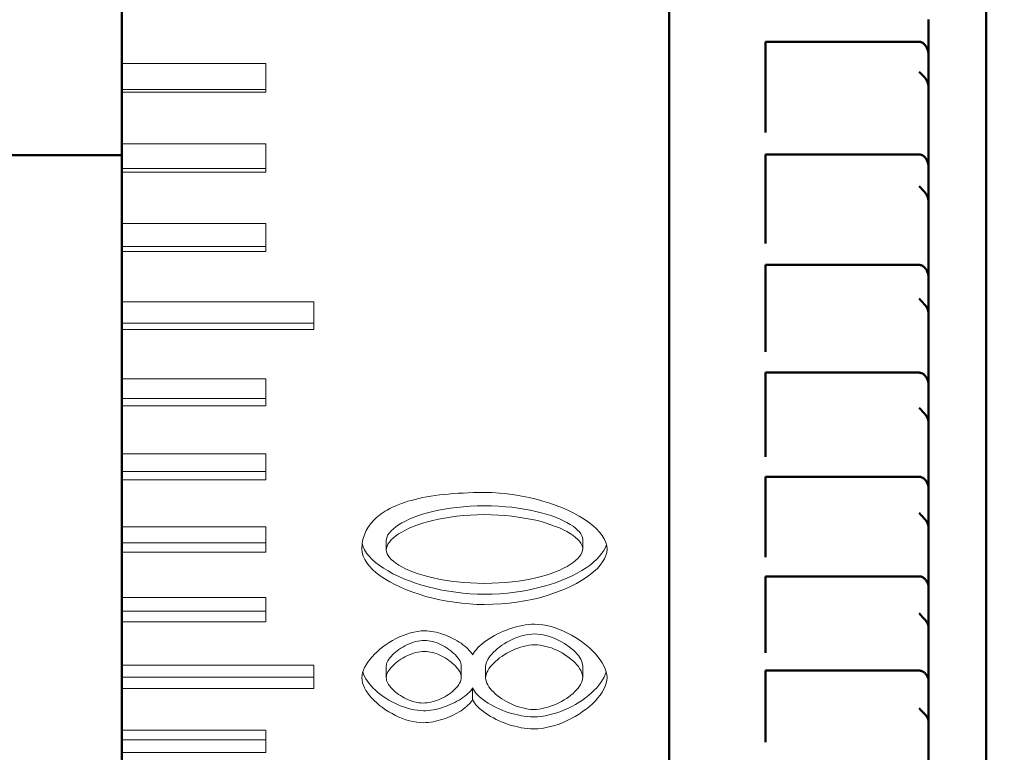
# Model space of a CAD drawing. Extents: x 2684 to 3039, y 582 to 1051.
# Tile 13 of 37: x 2968 to 2978, y 767 to 775. Entities that reach past the tile are written whole.
import ezdxf

# ---------------------------------------------------------------- set-up
doc = ezdxf.new("R2010")
doc.units = 0
doc.header["$LTSCALE"] = 2.5
for name, color, linetype, lineweight in [('Detail Circle Lines(ISO)', 7, 'Continuous', 25), ('Dimensions(ISO)', 3, 'Continuous', 18), ('Visible Edges(ISO)', 2, 'Continuous', 50)]:
    doc.layers.add(name, color=color, linetype=linetype, lineweight=lineweight)
doc.styles.add('Tekstas katalogui', font='Avgardn.ttf')
doc.dimstyles.new('Naujas_stilius', dxfattribs={"dimscale": 2.5, "dimtxt": 2.8, "dimasz": 3, "dimexe": 1, "dimexo": 0, "dimgap": 0.3, "dimtad": 1, "dimtoh": 1, "dimrnd": 1e-08, "dimtxsty": 'Tekstas katalogui', "dimcen": 0.3, "dimdle": 3, "dimclrd": 7, "dimclre": 7, "dimclrt": 7, "dimazin": 2, "dimtfac": 0.5, "dimtofl": 0, "dimtmove": 0, "dimatfit": 3, "dimfxl": 1, "dimtolj": 1, "dimlwd": 15, "dimlwe": 15, "dimarcsym": 0})

# ---------------------------------------------------------------- blocks, each defined once
blk = doc.blocks.new('*D57')
at = {"layer": 'Defpoints', "color": 0, "linetype": 'Continuous'}
for p in [(2919.879, 796.933), (3002.984, 796.933), (2911.879, 715.933)]:
    blk.add_point(p, dxfattribs=at)
at = {"layer": 'Dimensions(ISO)', "color": 7, "linetype": 'Continuous', "lineweight": 15}
for p, q in [((2919.879, 796.933), (3005.484, 796.933)), ((3002.984, 723.433), (3002.984, 789.433)), ((2911.879, 715.933), (3005.484, 715.933))]:
    blk.add_line(p, q, dxfattribs=at)
at = {"layer": 'Dimensions(ISO)', "color": 7, "linetype": 'Continuous'}
for points in [[(3001.734, 789.433), (3004.234, 789.433), (3002.984, 796.933)], [(3001.734, 723.433), (3004.234, 723.433), (3002.984, 715.933)]]:
    blk.add_solid(points, dxfattribs=at)
at = {"layer": 'Dimensions(ISO)', "color": 7, "linetype": 'Continuous', "lineweight": 18, "insert": (2998.595, 752.299), "char_height": 7, "attachment_point": 4, "rotation": 90, "style": 'Tekstas katalogui'}
blk.add_mtext('\\A1;81', dxfattribs=at)
blk = doc.blocks.new('2dDetail0')
at = {"layer": 'Detail Circle Lines(ISO)'}
blk.add_circle((131.9745, 25.5244), 11.1132, dxfattribs=at)

msp = doc.modelspace()

# ---------------------------------------------------------------- linework, layer by layer
at = {"layer": 'Visible Edges(ISO)'}
for p, q in [((2974.579, 789.329), (2974.579, 762.433)), ((2977.879, 788.533), (2977.879, 763.333)), ((2968.879, 774.935), (2968.879, 774.39)), ((2977.279, 774.47), (2977.279, 774.846)), ((2975.579, 774.615), (2977.179, 774.615)), ((2975.579, 774.615), (2975.579, 774.302)), ((2968.879, 774.39), (2968.879, 774.12)), ((2977.279, 774.129), (2977.279, 774.47)), ((2975.579, 774.229), (2975.579, 774.302)), ((2975.579, 774.013), (2975.579, 774.229)), ((2968.879, 774.092), (2968.879, 774.12)), ((2968.879, 774.092), (2968.879, 773.551)), ((2977.279, 774.013), (2977.279, 774.129)), ((2975.579, 773.948), (2975.579, 774.013)), ((2977.279, 774.013), (2977.279, 773.948)), ((2975.579, 773.948), (2975.579, 773.733)), ((2977.279, 773.948), (2977.279, 773.733)), ((2975.579, 773.733), (2975.579, 773.671)), ((2977.279, 773.671), (2977.279, 773.733)), ((2977.279, 773.3), (2977.279, 773.671)), ((2968.879, 773.551), (2968.879, 773.296)), ((2966.879, 773.433), (2968.879, 773.433)), ((2975.579, 773.443), (2977.179, 773.443)), ((2975.579, 773.443), (2975.579, 773.11)), ((2968.879, 773.257), (2968.879, 773.296)), ((2968.879, 773.257), (2968.879, 772.722)), ((2977.279, 772.937), (2977.279, 773.3)), ((2975.579, 773.036), (2975.579, 773.11)), ((2975.579, 772.823), (2975.579, 773.036)), ((2977.279, 772.823), (2977.279, 772.937)), ((2975.579, 772.761), (2975.579, 772.823)), ((2975.579, 772.761), (2975.579, 772.573)), ((2977.279, 772.823), (2977.279, 772.761)), ((2977.279, 772.761), (2977.279, 772.573)), ((2968.879, 772.722), (2968.879, 772.483)), ((2975.579, 772.573), (2975.579, 772.514)), ((2977.279, 772.514), (2977.279, 772.573)), ((2968.879, 772.432), (2968.879, 772.483)), ((2977.279, 772.152), (2977.279, 772.514)), ((2968.879, 772.432), (2968.879, 771.906)), ((2975.579, 772.291), (2977.179, 772.291)), ((2975.579, 772.291), (2975.579, 771.941)), ((2977.279, 771.769), (2977.279, 772.152)), ((2975.579, 771.865), (2975.579, 771.941)), ((2968.879, 771.906), (2968.879, 771.684)), ((2975.579, 771.658), (2975.579, 771.865)), ((2977.279, 771.658), (2977.279, 771.769)), ((2968.879, 771.62), (2968.879, 771.684)), ((2968.879, 771.62), (2968.879, 771.104)), ((2975.579, 771.601), (2975.579, 771.658)), ((2977.279, 771.658), (2977.279, 771.601)), ((2975.579, 771.601), (2975.579, 771.44)), ((2977.279, 771.601), (2977.279, 771.44)), ((2975.579, 771.44), (2975.579, 771.385)), ((2977.279, 771.385), (2977.279, 771.44)), ((2977.279, 771.033), (2977.279, 771.385)), ((2968.879, 771.104), (2968.879, 770.901)), ((2975.579, 771.169), (2977.179, 771.169)), ((2975.579, 771.169), (2975.579, 770.804)), ((2977.279, 770.635), (2977.279, 771.033)), ((2968.879, 770.825), (2968.879, 770.901)), ((2968.879, 770.825), (2968.879, 770.322)), ((2975.579, 770.728), (2975.579, 770.804)), ((2975.579, 770.527), (2975.579, 770.728)), ((2977.279, 770.527), (2977.279, 770.635)), ((2975.579, 770.475), (2975.579, 770.527)), ((2977.279, 770.527), (2977.279, 770.475)), ((2975.579, 770.475), (2975.579, 770.343)), ((2977.279, 770.475), (2977.279, 770.343)), ((2968.879, 770.322), (2968.879, 770.138)), ((2975.579, 770.343), (2975.579, 770.293)), ((2977.279, 770.293), (2977.279, 770.343)), ((2977.279, 769.954), (2977.279, 770.293)), ((2968.879, 770.051), (2968.879, 770.138)), ((2975.579, 770.084), (2977.179, 770.084)), ((2975.579, 770.084), (2975.579, 769.708)), ((2968.879, 770.051), (2968.879, 769.563)), ((2977.279, 769.543), (2977.279, 769.954)), ((2975.579, 769.632), (2975.579, 769.708)), ((2975.579, 769.44), (2975.579, 769.632)), ((2968.879, 769.563), (2968.879, 769.398)), ((2977.279, 769.44), (2977.279, 769.543)), ((2968.879, 769.3), (2968.879, 769.398)), ((2975.579, 769.393), (2975.579, 769.44)), ((2975.579, 769.393), (2975.579, 769.291)), ((2977.279, 769.44), (2977.279, 769.393)), ((2977.279, 769.393), (2977.279, 769.291)), ((2968.879, 769.3), (2968.879, 768.828)), ((2975.579, 769.291), (2975.579, 769.246)), ((2977.279, 769.246), (2977.279, 769.291)), ((2977.279, 768.923), (2977.279, 769.246)), ((2975.579, 769.047), (2977.179, 769.047)), ((2975.579, 769.047), (2975.579, 768.662)), ((2977.279, 768.503), (2977.279, 768.923)), ((2968.879, 768.828), (2968.879, 768.684)), ((2968.879, 768.575), (2968.879, 768.684)), ((2975.579, 768.587), (2975.579, 768.662)), ((2968.879, 768.575), (2968.879, 768.122)), ((2975.579, 768.405), (2975.579, 768.587)), ((2977.279, 768.405), (2977.279, 768.503)), ((2975.579, 768.363), (2975.579, 768.405)), ((2975.579, 768.363), (2975.579, 768.292)), ((2977.279, 768.405), (2977.279, 768.363)), ((2977.279, 768.363), (2977.279, 768.292)), ((2975.579, 768.292), (2975.579, 768.252)), ((2977.279, 768.252), (2977.279, 768.292)), ((2977.279, 767.949), (2977.279, 768.252)), ((2968.879, 768.122), (2968.879, 767.998)), ((2975.579, 768.065), (2977.179, 768.065)), ((2975.579, 768.065), (2975.579, 767.675)), ((2968.879, 767.879), (2968.879, 767.998)), ((2977.279, 767.522), (2977.279, 767.949)), ((2968.879, 767.879), (2968.879, 767.445)), ((2975.579, 767.602), (2975.579, 767.675)), ((2975.579, 767.431), (2975.579, 767.602)), ((2977.279, 767.431), (2977.279, 767.522)), ((2968.879, 767.445), (2968.879, 767.343)), ((2975.579, 767.395), (2975.579, 767.431)), ((2977.279, 767.431), (2977.279, 767.395)), ((2968.879, 767.214), (2968.879, 767.343)), ((2975.579, 767.395), (2975.579, 767.355)), ((2975.579, 767.355), (2975.579, 767.321)), ((2977.279, 767.395), (2977.279, 767.355)), ((2977.279, 767.321), (2977.279, 767.355)), ((2977.279, 767.039), (2977.279, 767.321)), ((2968.879, 767.214), (2968.879, 766.803))]:
    msp.add_line(p, q, dxfattribs=at)
at = {"layer": 'Visible Edges(ISO)', "lineweight": 18}
for p, q in [((2968.879, 774.39), (2970.379, 774.39)), ((2970.379, 774.092), (2970.379, 774.39)), ((2968.879, 774.12), (2970.379, 774.12)), ((2970.379, 774.092), (2968.879, 774.092)), ((2968.879, 773.551), (2970.379, 773.551)), ((2970.379, 773.257), (2970.379, 773.551)), ((2968.879, 773.296), (2970.379, 773.296)), ((2970.379, 773.257), (2968.879, 773.257)), ((2968.879, 772.722), (2970.379, 772.722)), ((2970.379, 772.432), (2970.379, 772.722)), ((2968.879, 772.483), (2970.379, 772.483)), ((2970.379, 772.432), (2968.879, 772.432)), ((2968.879, 771.906), (2970.879, 771.906)), ((2970.879, 771.62), (2970.879, 771.906)), ((2968.879, 771.684), (2970.879, 771.684)), ((2970.879, 771.62), (2968.879, 771.62)), ((2968.879, 771.104), (2970.379, 771.104)), ((2970.379, 770.825), (2970.379, 771.104)), ((2968.879, 770.901), (2970.379, 770.901)), ((2970.379, 770.825), (2968.879, 770.825)), ((2968.879, 770.322), (2970.379, 770.322)), ((2970.379, 770.051), (2970.379, 770.322)), ((2968.879, 770.138), (2970.379, 770.138)), ((2970.379, 770.051), (2968.879, 770.051)), ((2968.879, 769.563), (2970.379, 769.563)), ((2970.379, 769.3), (2970.379, 769.563)), ((2968.879, 769.398), (2970.379, 769.398)), ((2971.632, 769.419), (2971.632, 769.321)), ((2973.678, 769.433), (2973.678, 769.335)), ((2970.379, 769.3), (2968.879, 769.3)), ((2968.879, 768.828), (2970.379, 768.828)), ((2970.379, 768.575), (2970.379, 768.828)), ((2968.879, 768.684), (2970.379, 768.684)), ((2970.379, 768.575), (2968.879, 768.575)), ((2968.879, 768.122), (2970.879, 768.122)), ((2970.879, 767.879), (2970.879, 768.122)), ((2971.632, 768.111), (2971.632, 767.993)), ((2972.413, 768.112), (2972.413, 767.995)), ((2972.666, 768.108), (2972.666, 767.99)), ((2973.678, 768.112), (2973.678, 767.995)), ((2968.879, 767.998), (2970.879, 767.998)), ((2970.879, 767.879), (2968.879, 767.879)), ((2972.531, 767.886), (2972.531, 767.765)), ((2968.879, 767.445), (2970.379, 767.445)), ((2970.379, 767.214), (2970.379, 767.445)), ((2968.879, 767.343), (2970.379, 767.343)), ((2970.379, 767.214), (2968.879, 767.214))]:
    msp.add_line(p, q, dxfattribs=at)
at = {"layer": 'Visible Edges(ISO)', "flags": 128}
for points in [[(2977.179, 774.615), (2977.186, 774.615), (2977.194, 774.614), (2977.202, 774.611), (2977.209, 774.608), (2977.217, 774.604), (2977.223, 774.6), (2977.23, 774.595), (2977.236, 774.589), (2977.241, 774.583), (2977.246, 774.577), (2977.251, 774.571), (2977.255, 774.564), (2977.259, 774.557), (2977.262, 774.55), (2977.265, 774.542), (2977.268, 774.534), (2977.271, 774.527), (2977.273, 774.519), (2977.275, 774.51), (2977.276, 774.502), (2977.277, 774.494), (2977.278, 774.486), (2977.278, 774.478), (2977.279, 774.47)], [(2977.249, 774.229), (2977.251, 774.226), (2977.254, 774.222), (2977.256, 774.218), (2977.258, 774.214), (2977.26, 774.21), (2977.262, 774.206), (2977.264, 774.202), (2977.266, 774.198), (2977.267, 774.194), (2977.269, 774.19), (2977.27, 774.186), (2977.271, 774.181), (2977.273, 774.177), (2977.274, 774.172), (2977.275, 774.168), (2977.275, 774.164), (2977.276, 774.159), (2977.277, 774.155), (2977.277, 774.15), (2977.278, 774.146), (2977.278, 774.142), (2977.278, 774.137), (2977.279, 774.133), (2977.279, 774.129)], [(2977.179, 773.443), (2977.186, 773.443), (2977.194, 773.442), (2977.202, 773.439), (2977.209, 773.436), (2977.217, 773.433), (2977.223, 773.428), (2977.23, 773.423), (2977.236, 773.418), (2977.241, 773.412), (2977.246, 773.406), (2977.251, 773.4), (2977.255, 773.393), (2977.259, 773.386), (2977.262, 773.379), (2977.265, 773.371), (2977.268, 773.364), (2977.271, 773.356), (2977.273, 773.348), (2977.275, 773.34), (2977.276, 773.332), (2977.277, 773.324), (2977.278, 773.316), (2977.278, 773.308), (2977.279, 773.3)], [(2977.249, 773.036), (2977.251, 773.032), (2977.254, 773.028), (2977.256, 773.025), (2977.258, 773.021), (2977.26, 773.017), (2977.262, 773.013), (2977.264, 773.009), (2977.266, 773.005), (2977.267, 773.001), (2977.269, 772.997), (2977.27, 772.993), (2977.271, 772.988), (2977.273, 772.984), (2977.274, 772.98), (2977.275, 772.975), (2977.275, 772.971), (2977.276, 772.967), (2977.277, 772.962), (2977.277, 772.958), (2977.278, 772.954), (2977.278, 772.949), (2977.278, 772.945), (2977.279, 772.941), (2977.279, 772.937)], [(2977.179, 772.291), (2977.186, 772.291), (2977.194, 772.29), (2977.202, 772.287), (2977.209, 772.285), (2977.217, 772.281), (2977.223, 772.276), (2977.23, 772.272), (2977.236, 772.266), (2977.241, 772.261), (2977.246, 772.255), (2977.251, 772.248), (2977.255, 772.242), (2977.259, 772.235), (2977.262, 772.228), (2977.265, 772.221), (2977.268, 772.213), (2977.271, 772.206), (2977.273, 772.198), (2977.275, 772.19), (2977.276, 772.182), (2977.277, 772.174), (2977.278, 772.167), (2977.278, 772.159), (2977.279, 772.152)], [(2977.249, 771.865), (2977.251, 771.862), (2977.254, 771.858), (2977.256, 771.855), (2977.258, 771.851), (2977.26, 771.847), (2977.262, 771.843), (2977.264, 771.84), (2977.266, 771.836), (2977.267, 771.832), (2977.269, 771.828), (2977.27, 771.823), (2977.271, 771.819), (2977.273, 771.815), (2977.274, 771.811), (2977.275, 771.807), (2977.275, 771.802), (2977.276, 771.798), (2977.277, 771.794), (2977.277, 771.79), (2977.278, 771.785), (2977.278, 771.781), (2977.278, 771.777), (2977.279, 771.773), (2977.279, 771.769)], [(2977.179, 771.169), (2977.186, 771.168), (2977.194, 771.167), (2977.202, 771.165), (2977.209, 771.162), (2977.216, 771.159), (2977.223, 771.155), (2977.229, 771.15), (2977.235, 771.145), (2977.241, 771.139), (2977.246, 771.133), (2977.25, 771.127), (2977.255, 771.121), (2977.258, 771.114), (2977.262, 771.108), (2977.265, 771.101), (2977.268, 771.093), (2977.271, 771.086), (2977.273, 771.078), (2977.275, 771.071), (2977.276, 771.063), (2977.277, 771.055), (2977.278, 771.048), (2977.278, 771.04), (2977.279, 771.033)], [(2977.249, 770.728), (2977.251, 770.724), (2977.254, 770.721), (2977.256, 770.718), (2977.258, 770.714), (2977.26, 770.71), (2977.262, 770.707), (2977.264, 770.703), (2977.266, 770.699), (2977.267, 770.695), (2977.269, 770.691), (2977.27, 770.687), (2977.271, 770.683), (2977.273, 770.679), (2977.274, 770.675), (2977.275, 770.671), (2977.275, 770.667), (2977.276, 770.663), (2977.277, 770.659), (2977.277, 770.655), (2977.278, 770.651), (2977.278, 770.646), (2977.278, 770.642), (2977.279, 770.638), (2977.279, 770.635)], [(2977.179, 770.084), (2977.186, 770.084), (2977.194, 770.083), (2977.202, 770.081), (2977.209, 770.078), (2977.217, 770.075), (2977.223, 770.071), (2977.23, 770.066), (2977.236, 770.061), (2977.241, 770.056), (2977.246, 770.05), (2977.251, 770.044), (2977.255, 770.038), (2977.259, 770.032), (2977.262, 770.025), (2977.265, 770.019), (2977.268, 770.012), (2977.271, 770.005), (2977.273, 769.997), (2977.275, 769.99), (2977.276, 769.983), (2977.277, 769.976), (2977.278, 769.968), (2977.278, 769.961), (2977.279, 769.954)], [(2977.249, 769.632), (2977.251, 769.629), (2977.254, 769.626), (2977.256, 769.622), (2977.258, 769.619), (2977.26, 769.616), (2977.262, 769.612), (2977.264, 769.608), (2977.266, 769.605), (2977.267, 769.601), (2977.269, 769.597), (2977.27, 769.593), (2977.271, 769.589), (2977.273, 769.586), (2977.274, 769.582), (2977.275, 769.578), (2977.275, 769.574), (2977.276, 769.57), (2977.277, 769.566), (2977.277, 769.562), (2977.278, 769.558), (2977.278, 769.554), (2977.278, 769.55), (2977.279, 769.547), (2977.279, 769.543)], [(2977.179, 769.047), (2977.186, 769.047), (2977.194, 769.046), (2977.202, 769.044), (2977.209, 769.041), (2977.216, 769.038), (2977.223, 769.034), (2977.229, 769.03), (2977.235, 769.025), (2977.241, 769.02), (2977.246, 769.015), (2977.25, 769.009), (2977.255, 769.004), (2977.258, 768.998), (2977.262, 768.991), (2977.265, 768.985), (2977.268, 768.978), (2977.271, 768.972), (2977.273, 768.965), (2977.275, 768.958), (2977.276, 768.951), (2977.277, 768.944), (2977.278, 768.937), (2977.278, 768.93), (2977.279, 768.923)], [(2977.249, 768.587), (2977.251, 768.584), (2977.254, 768.581), (2977.256, 768.578), (2977.258, 768.575), (2977.26, 768.572), (2977.262, 768.568), (2977.264, 768.565), (2977.266, 768.561), (2977.267, 768.558), (2977.269, 768.554), (2977.27, 768.55), (2977.271, 768.547), (2977.273, 768.543), (2977.274, 768.539), (2977.275, 768.536), (2977.275, 768.532), (2977.276, 768.528), (2977.277, 768.525), (2977.277, 768.521), (2977.278, 768.517), (2977.278, 768.513), (2977.278, 768.51), (2977.279, 768.506), (2977.279, 768.503)], [(2977.179, 768.065), (2977.186, 768.065), (2977.194, 768.064), (2977.202, 768.062), (2977.209, 768.06), (2977.217, 768.057), (2977.223, 768.053), (2977.23, 768.049), (2977.236, 768.044), (2977.241, 768.04), (2977.246, 768.035), (2977.251, 768.03), (2977.255, 768.024), (2977.259, 768.019), (2977.262, 768.013), (2977.265, 768.007), (2977.268, 768), (2977.271, 767.994), (2977.273, 767.988), (2977.275, 767.981), (2977.276, 767.975), (2977.277, 767.968), (2977.278, 767.962), (2977.278, 767.955), (2977.279, 767.949)], [(2977.249, 767.602), (2977.251, 767.599), (2977.254, 767.596), (2977.256, 767.593), (2977.258, 767.59), (2977.26, 767.587), (2977.262, 767.584), (2977.264, 767.58), (2977.266, 767.577), (2977.267, 767.574), (2977.269, 767.57), (2977.27, 767.567), (2977.271, 767.564), (2977.273, 767.56), (2977.274, 767.557), (2977.275, 767.553), (2977.275, 767.55), (2977.276, 767.546), (2977.277, 767.543), (2977.277, 767.539), (2977.278, 767.536), (2977.278, 767.532), (2977.278, 767.529), (2977.279, 767.526), (2977.279, 767.522)]]:
    msp.add_lwpolyline(points, dxfattribs=at)
at = {"layer": 'Visible Edges(ISO)', "lineweight": 18, "flags": 128}
for points in [[(2971.641, 769.738), (2971.668, 769.753), (2971.697, 769.767), (2971.726, 769.78), (2971.757, 769.793), (2971.79, 769.806), (2971.823, 769.817), (2971.858, 769.829), (2971.895, 769.839), (2971.932, 769.849), (2971.971, 769.858), (2972.011, 769.867), (2972.053, 769.875), (2972.096, 769.882), (2972.14, 769.888), (2972.185, 769.895), (2972.232, 769.9), (2972.281, 769.905), (2972.33, 769.909), (2972.381, 769.912), (2972.433, 769.915), (2972.486, 769.917), (2972.541, 769.919), (2972.597, 769.92), (2972.655, 769.92)], [(2972.655, 769.92), (2972.733, 769.919), (2972.812, 769.914), (2972.89, 769.907), (2972.967, 769.897), (2973.044, 769.884), (2973.119, 769.868), (2973.192, 769.851), (2973.264, 769.831), (2973.334, 769.809), (2973.402, 769.785), (2973.466, 769.76), (2973.528, 769.733), (2973.586, 769.704), (2973.641, 769.674), (2973.692, 769.643), (2973.739, 769.61), (2973.782, 769.577), (2973.82, 769.543), (2973.852, 769.508), (2973.88, 769.472), (2973.902, 769.437), (2973.918, 769.401), (2973.927, 769.364), (2973.931, 769.328)], [(2972.655, 769.782), (2972.579, 769.781), (2972.506, 769.778), (2972.436, 769.773), (2972.367, 769.766), (2972.301, 769.758), (2972.237, 769.748), (2972.177, 769.736), (2972.118, 769.723), (2972.063, 769.709), (2972.01, 769.694), (2971.961, 769.678), (2971.914, 769.66), (2971.871, 769.642), (2971.831, 769.623), (2971.794, 769.604), (2971.761, 769.584), (2971.732, 769.564), (2971.706, 769.543), (2971.683, 769.522), (2971.665, 769.501), (2971.65, 769.481), (2971.64, 769.46), (2971.634, 769.439), (2971.632, 769.419)], [(2973.678, 769.433), (2973.676, 769.451), (2973.669, 769.471), (2973.659, 769.49), (2973.644, 769.51), (2973.625, 769.53), (2973.603, 769.549), (2973.577, 769.569), (2973.547, 769.589), (2973.513, 769.608), (2973.477, 769.627), (2973.436, 769.645), (2973.393, 769.663), (2973.346, 769.68), (2973.297, 769.695), (2973.244, 769.71), (2973.189, 769.724), (2973.13, 769.737), (2973.069, 769.748), (2973.006, 769.758), (2972.94, 769.767), (2972.872, 769.773), (2972.802, 769.778), (2972.729, 769.781), (2972.655, 769.782)], [(2971.379, 769.33), (2971.379, 769.351), (2971.38, 769.372), (2971.383, 769.392), (2971.386, 769.412), (2971.39, 769.432), (2971.395, 769.451), (2971.401, 769.47), (2971.408, 769.489), (2971.416, 769.507), (2971.424, 769.525), (2971.434, 769.543), (2971.444, 769.56), (2971.456, 769.577), (2971.468, 769.593), (2971.481, 769.609), (2971.495, 769.625), (2971.51, 769.641), (2971.526, 769.656), (2971.543, 769.67), (2971.561, 769.684), (2971.58, 769.698), (2971.599, 769.712), (2971.62, 769.725), (2971.641, 769.738)], [(2972.655, 769.69), (2972.579, 769.689), (2972.506, 769.686), (2972.436, 769.681), (2972.367, 769.674), (2972.301, 769.665), (2972.237, 769.655), (2972.177, 769.643), (2972.118, 769.63), (2972.063, 769.616), (2972.01, 769.6), (2971.961, 769.584), (2971.914, 769.566), (2971.871, 769.548), (2971.831, 769.529), (2971.794, 769.509), (2971.761, 769.489), (2971.732, 769.468), (2971.706, 769.447), (2971.683, 769.426), (2971.665, 769.405), (2971.65, 769.384), (2971.64, 769.363), (2971.634, 769.342), (2971.632, 769.321)], [(2973.678, 769.335), (2973.676, 769.354), (2973.669, 769.373), (2973.659, 769.393), (2973.644, 769.413), (2973.625, 769.433), (2973.603, 769.453), (2973.577, 769.474), (2973.547, 769.493), (2973.513, 769.513), (2973.477, 769.532), (2973.436, 769.551), (2973.393, 769.568), (2973.346, 769.585), (2973.297, 769.602), (2973.244, 769.617), (2973.189, 769.631), (2973.13, 769.644), (2973.069, 769.655), (2973.006, 769.665), (2972.94, 769.674), (2972.872, 769.681), (2972.802, 769.686), (2972.729, 769.689), (2972.655, 769.69)], [(2972.655, 768.86), (2972.58, 768.862), (2972.505, 768.866), (2972.43, 768.872), (2972.356, 768.881), (2972.283, 768.892), (2972.211, 768.905), (2972.14, 768.92), (2972.07, 768.937), (2972.003, 768.956), (2971.937, 768.977), (2971.874, 768.999), (2971.814, 769.023), (2971.756, 769.049), (2971.702, 769.075), (2971.651, 769.103), (2971.603, 769.132), (2971.559, 769.162), (2971.52, 769.193), (2971.484, 769.224), (2971.454, 769.257), (2971.428, 769.289), (2971.407, 769.323), (2971.392, 769.356), (2971.382, 769.39)], [(2973.924, 769.379), (2973.914, 769.348), (2973.898, 769.317), (2973.878, 769.287), (2973.854, 769.256), (2973.825, 769.225), (2973.791, 769.195), (2973.754, 769.165), (2973.713, 769.136), (2973.668, 769.108), (2973.62, 769.08), (2973.568, 769.054), (2973.512, 769.028), (2973.454, 769.004), (2973.393, 768.981), (2973.329, 768.96), (2973.263, 768.941), (2973.193, 768.923), (2973.122, 768.907), (2973.049, 768.893), (2972.973, 768.882), (2972.896, 768.873), (2972.817, 768.866), (2972.736, 768.862), (2972.655, 768.86)], [(2972.655, 768.754), (2972.576, 768.755), (2972.498, 768.76), (2972.42, 768.767), (2972.342, 768.777), (2972.266, 768.789), (2972.191, 768.803), (2972.117, 768.82), (2972.045, 768.839), (2971.975, 768.86), (2971.908, 768.883), (2971.843, 768.907), (2971.781, 768.934), (2971.723, 768.961), (2971.668, 768.99), (2971.617, 769.021), (2971.57, 769.052), (2971.528, 769.085), (2971.49, 769.118), (2971.457, 769.152), (2971.43, 769.187), (2971.408, 769.222), (2971.392, 769.258), (2971.382, 769.294), (2971.379, 769.33)], [(2971.632, 769.321), (2971.634, 769.302), (2971.64, 769.283), (2971.651, 769.263), (2971.665, 769.244), (2971.684, 769.224), (2971.706, 769.204), (2971.733, 769.184), (2971.763, 769.165), (2971.796, 769.146), (2971.833, 769.127), (2971.873, 769.109), (2971.917, 769.092), (2971.963, 769.075), (2972.013, 769.059), (2972.065, 769.044), (2972.121, 769.031), (2972.179, 769.018), (2972.24, 769.007), (2972.303, 768.998), (2972.369, 768.99), (2972.437, 768.983), (2972.508, 768.978), (2972.58, 768.975), (2972.655, 768.974)], [(2972.655, 768.974), (2972.73, 768.975), (2972.803, 768.978), (2972.873, 768.983), (2972.942, 768.99), (2973.008, 768.998), (2973.071, 769.008), (2973.132, 769.019), (2973.19, 769.032), (2973.246, 769.046), (2973.298, 769.061), (2973.348, 769.077), (2973.394, 769.094), (2973.438, 769.112), (2973.478, 769.131), (2973.514, 769.15), (2973.548, 769.17), (2973.577, 769.19), (2973.604, 769.211), (2973.626, 769.232), (2973.644, 769.253), (2973.659, 769.273), (2973.669, 769.294), (2973.676, 769.315), (2973.678, 769.335)], [(2973.931, 769.328), (2973.928, 769.296), (2973.919, 769.263), (2973.905, 769.23), (2973.885, 769.197), (2973.86, 769.163), (2973.83, 769.13), (2973.795, 769.097), (2973.756, 769.065), (2973.712, 769.034), (2973.664, 769.003), (2973.612, 768.973), (2973.556, 768.945), (2973.497, 768.917), (2973.434, 768.892), (2973.367, 768.868), (2973.298, 768.846), (2973.226, 768.825), (2973.151, 768.807), (2973.073, 768.792), (2972.993, 768.779), (2972.911, 768.768), (2972.827, 768.76), (2972.742, 768.756), (2972.655, 768.754)], [(2972.531, 768.229), (2972.542, 768.248), (2972.555, 768.268), (2972.57, 768.287), (2972.587, 768.306), (2972.607, 768.325), (2972.629, 768.344), (2972.652, 768.362), (2972.677, 768.38), (2972.703, 768.398), (2972.731, 768.415), (2972.76, 768.431), (2972.79, 768.447), (2972.821, 768.461), (2972.852, 768.475), (2972.884, 768.488), (2972.917, 768.5), (2972.95, 768.511), (2972.983, 768.521), (2973.016, 768.529), (2973.049, 768.536), (2973.081, 768.542), (2973.114, 768.546), (2973.145, 768.548), (2973.176, 768.549)], [(2973.176, 768.549), (2973.218, 768.547), (2973.261, 768.543), (2973.304, 768.535), (2973.348, 768.524), (2973.391, 768.511), (2973.435, 768.495), (2973.478, 768.477), (2973.52, 768.457), (2973.562, 768.435), (2973.602, 768.411), (2973.641, 768.385), (2973.679, 768.358), (2973.714, 768.33), (2973.748, 768.301), (2973.78, 768.272), (2973.809, 768.241), (2973.836, 768.21), (2973.86, 768.179), (2973.881, 768.148), (2973.898, 768.116), (2973.912, 768.085), (2973.922, 768.054), (2973.929, 768.024), (2973.931, 767.995)], [(2971.379, 767.991), (2971.381, 768.018), (2971.386, 768.044), (2971.395, 768.071), (2971.407, 768.099), (2971.422, 768.127), (2971.44, 768.154), (2971.461, 768.182), (2971.484, 768.209), (2971.509, 768.236), (2971.537, 768.262), (2971.566, 768.288), (2971.597, 768.312), (2971.63, 768.336), (2971.663, 768.358), (2971.698, 768.379), (2971.734, 768.399), (2971.771, 768.416), (2971.808, 768.432), (2971.845, 768.446), (2971.883, 768.458), (2971.921, 768.467), (2971.958, 768.474), (2971.995, 768.478), (2972.031, 768.48)], [(2972.031, 768.48), (2972.054, 768.479), (2972.078, 768.477), (2972.102, 768.474), (2972.126, 768.47), (2972.151, 768.465), (2972.176, 768.458), (2972.201, 768.451), (2972.226, 768.443), (2972.251, 768.433), (2972.275, 768.423), (2972.299, 768.413), (2972.323, 768.401), (2972.346, 768.389), (2972.369, 768.377), (2972.39, 768.363), (2972.411, 768.35), (2972.431, 768.335), (2972.449, 768.321), (2972.467, 768.306), (2972.483, 768.291), (2972.497, 768.276), (2972.51, 768.26), (2972.522, 768.245), (2972.531, 768.229)], [(2973.178, 768.447), (2973.149, 768.445), (2973.12, 768.442), (2973.09, 768.438), (2973.06, 768.431), (2973.031, 768.423), (2973.001, 768.413), (2972.972, 768.402), (2972.943, 768.389), (2972.915, 768.376), (2972.888, 768.361), (2972.861, 768.345), (2972.836, 768.329), (2972.812, 768.311), (2972.789, 768.294), (2972.768, 768.275), (2972.748, 768.257), (2972.73, 768.238), (2972.714, 768.219), (2972.7, 768.2), (2972.688, 768.181), (2972.679, 768.162), (2972.672, 768.143), (2972.668, 768.125), (2972.666, 768.108)], [(2973.678, 768.112), (2973.676, 768.13), (2973.672, 768.148), (2973.666, 768.166), (2973.657, 768.185), (2973.645, 768.204), (2973.632, 768.223), (2973.616, 768.241), (2973.599, 768.26), (2973.58, 768.279), (2973.559, 768.297), (2973.537, 768.314), (2973.513, 768.331), (2973.489, 768.347), (2973.463, 768.363), (2973.436, 768.377), (2973.409, 768.39), (2973.381, 768.403), (2973.352, 768.414), (2973.323, 768.423), (2973.294, 768.431), (2973.265, 768.438), (2973.236, 768.443), (2973.207, 768.446), (2973.178, 768.447)], [(2972.029, 768.379), (2972.007, 768.378), (2971.984, 768.376), (2971.962, 768.372), (2971.939, 768.367), (2971.916, 768.36), (2971.893, 768.352), (2971.87, 768.343), (2971.848, 768.333), (2971.826, 768.322), (2971.805, 768.311), (2971.784, 768.298), (2971.764, 768.285), (2971.746, 768.271), (2971.728, 768.257), (2971.711, 768.243), (2971.696, 768.228), (2971.682, 768.213), (2971.669, 768.198), (2971.658, 768.183), (2971.649, 768.168), (2971.641, 768.153), (2971.636, 768.138), (2971.633, 768.124), (2971.632, 768.111)], [(2972.413, 768.112), (2972.412, 768.126), (2972.409, 768.141), (2972.404, 768.155), (2972.397, 768.17), (2972.388, 768.185), (2972.377, 768.2), (2972.365, 768.216), (2972.352, 768.23), (2972.337, 768.245), (2972.32, 768.259), (2972.303, 768.273), (2972.285, 768.287), (2972.266, 768.3), (2972.246, 768.312), (2972.225, 768.324), (2972.204, 768.334), (2972.183, 768.344), (2972.161, 768.353), (2972.139, 768.36), (2972.117, 768.367), (2972.094, 768.372), (2972.072, 768.376), (2972.051, 768.378), (2972.029, 768.379)], [(2973.178, 768.334), (2973.149, 768.333), (2973.12, 768.33), (2973.09, 768.325), (2973.06, 768.318), (2973.031, 768.31), (2973.001, 768.3), (2972.972, 768.288), (2972.943, 768.276), (2972.915, 768.262), (2972.888, 768.247), (2972.861, 768.231), (2972.836, 768.214), (2972.812, 768.197), (2972.789, 768.179), (2972.768, 768.16), (2972.748, 768.141), (2972.73, 768.122), (2972.714, 768.103), (2972.7, 768.083), (2972.688, 768.064), (2972.679, 768.045), (2972.672, 768.026), (2972.668, 768.008), (2972.666, 767.99)], [(2973.678, 767.995), (2973.676, 768.012), (2973.672, 768.031), (2973.666, 768.049), (2973.657, 768.068), (2973.645, 768.087), (2973.632, 768.107), (2973.616, 768.126), (2973.599, 768.145), (2973.58, 768.163), (2973.559, 768.182), (2973.537, 768.2), (2973.513, 768.217), (2973.489, 768.233), (2973.463, 768.249), (2973.436, 768.263), (2973.409, 768.277), (2973.381, 768.289), (2973.352, 768.301), (2973.323, 768.31), (2973.294, 768.318), (2973.265, 768.325), (2973.236, 768.33), (2973.207, 768.333), (2973.178, 768.334)], [(2972.029, 768.265), (2972.007, 768.265), (2971.984, 768.262), (2971.962, 768.258), (2971.939, 768.253), (2971.916, 768.246), (2971.893, 768.238), (2971.87, 768.229), (2971.848, 768.219), (2971.826, 768.208), (2971.805, 768.196), (2971.784, 768.183), (2971.764, 768.17), (2971.746, 768.156), (2971.728, 768.142), (2971.711, 768.127), (2971.696, 768.112), (2971.682, 768.097), (2971.669, 768.082), (2971.658, 768.066), (2971.649, 768.051), (2971.641, 768.036), (2971.636, 768.021), (2971.633, 768.007), (2971.632, 767.993)], [(2972.413, 767.995), (2972.412, 768.009), (2972.409, 768.023), (2972.404, 768.038), (2972.397, 768.054), (2972.388, 768.069), (2972.377, 768.084), (2972.365, 768.099), (2972.352, 768.115), (2972.337, 768.13), (2972.32, 768.144), (2972.303, 768.158), (2972.285, 768.172), (2972.266, 768.185), (2972.246, 768.198), (2972.225, 768.209), (2972.204, 768.22), (2972.183, 768.23), (2972.161, 768.239), (2972.139, 768.247), (2972.117, 768.253), (2972.094, 768.258), (2972.072, 768.262), (2972.051, 768.265), (2972.029, 768.265)], [(2972.021, 767.648), (2971.989, 767.649), (2971.956, 767.652), (2971.922, 767.657), (2971.889, 767.664), (2971.855, 767.673), (2971.821, 767.684), (2971.788, 767.696), (2971.755, 767.71), (2971.722, 767.725), (2971.691, 767.741), (2971.659, 767.759), (2971.629, 767.777), (2971.6, 767.797), (2971.572, 767.818), (2971.545, 767.839), (2971.52, 767.861), (2971.497, 767.884), (2971.475, 767.907), (2971.455, 767.931), (2971.437, 767.955), (2971.421, 767.979), (2971.407, 768.003), (2971.396, 768.027), (2971.388, 768.051)], [(2973.922, 768.054), (2973.913, 768.026), (2973.901, 767.998), (2973.885, 767.97), (2973.867, 767.942), (2973.846, 767.915), (2973.823, 767.887), (2973.797, 767.86), (2973.769, 767.834), (2973.74, 767.808), (2973.708, 767.783), (2973.675, 767.759), (2973.64, 767.736), (2973.604, 767.714), (2973.566, 767.693), (2973.528, 767.674), (2973.489, 767.656), (2973.449, 767.64), (2973.409, 767.626), (2973.368, 767.614), (2973.328, 767.603), (2973.287, 767.595), (2973.246, 767.589), (2973.206, 767.585), (2973.166, 767.584)], [(2972.021, 767.523), (2971.985, 767.524), (2971.949, 767.528), (2971.912, 767.535), (2971.875, 767.543), (2971.837, 767.554), (2971.801, 767.567), (2971.764, 767.582), (2971.728, 767.599), (2971.693, 767.617), (2971.658, 767.637), (2971.625, 767.658), (2971.593, 767.68), (2971.562, 767.703), (2971.534, 767.728), (2971.507, 767.753), (2971.482, 767.779), (2971.459, 767.805), (2971.439, 767.832), (2971.421, 767.859), (2971.406, 767.885), (2971.395, 767.912), (2971.386, 767.939), (2971.38, 767.966), (2971.379, 767.991)], [(2971.632, 767.993), (2971.633, 767.979), (2971.636, 767.964), (2971.641, 767.95), (2971.648, 767.935), (2971.657, 767.92), (2971.668, 767.904), (2971.68, 767.889), (2971.694, 767.875), (2971.709, 767.86), (2971.725, 767.846), (2971.743, 767.832), (2971.761, 767.818), (2971.78, 767.805), (2971.8, 767.793), (2971.82, 767.782), (2971.841, 767.771), (2971.862, 767.761), (2971.884, 767.753), (2971.906, 767.745), (2971.927, 767.739), (2971.949, 767.734), (2971.97, 767.73), (2971.991, 767.728), (2972.012, 767.727)], [(2972.012, 767.727), (2972.035, 767.728), (2972.058, 767.73), (2972.082, 767.734), (2972.105, 767.739), (2972.129, 767.745), (2972.152, 767.753), (2972.175, 767.761), (2972.197, 767.771), (2972.219, 767.781), (2972.241, 767.793), (2972.262, 767.805), (2972.281, 767.818), (2972.3, 767.831), (2972.318, 767.845), (2972.335, 767.86), (2972.35, 767.874), (2972.364, 767.889), (2972.376, 767.904), (2972.387, 767.92), (2972.396, 767.935), (2972.404, 767.95), (2972.409, 767.965), (2972.412, 767.98), (2972.413, 767.995)], [(2972.666, 767.99), (2972.668, 767.972), (2972.672, 767.954), (2972.679, 767.936), (2972.688, 767.917), (2972.7, 767.898), (2972.713, 767.88), (2972.729, 767.861), (2972.747, 767.843), (2972.766, 767.825), (2972.787, 767.807), (2972.81, 767.79), (2972.834, 767.773), (2972.859, 767.757), (2972.885, 767.742), (2972.911, 767.728), (2972.939, 767.715), (2972.967, 767.703), (2972.995, 767.693), (2973.024, 767.684), (2973.053, 767.676), (2973.082, 767.669), (2973.11, 767.665), (2973.138, 767.662), (2973.166, 767.661)], [(2973.166, 767.661), (2973.195, 767.662), (2973.225, 767.665), (2973.254, 767.67), (2973.284, 767.676), (2973.314, 767.684), (2973.343, 767.694), (2973.372, 767.705), (2973.401, 767.717), (2973.429, 767.73), (2973.456, 767.745), (2973.483, 767.76), (2973.508, 767.776), (2973.532, 767.793), (2973.555, 767.81), (2973.577, 767.828), (2973.596, 767.847), (2973.614, 767.865), (2973.63, 767.884), (2973.644, 767.903), (2973.656, 767.922), (2973.665, 767.941), (2973.672, 767.959), (2973.676, 767.977), (2973.678, 767.995)], [(2973.931, 767.995), (2973.929, 767.965), (2973.922, 767.935), (2973.912, 767.904), (2973.898, 767.873), (2973.88, 767.842), (2973.86, 767.811), (2973.836, 767.781), (2973.809, 767.751), (2973.779, 767.721), (2973.748, 767.692), (2973.713, 767.665), (2973.677, 767.638), (2973.639, 767.612), (2973.6, 767.588), (2973.559, 767.566), (2973.517, 767.545), (2973.474, 767.526), (2973.431, 767.509), (2973.387, 767.494), (2973.342, 767.482), (2973.298, 767.472), (2973.254, 767.464), (2973.21, 767.46), (2973.166, 767.458)], [(2972.531, 767.886), (2972.522, 767.871), (2972.511, 767.856), (2972.498, 767.842), (2972.483, 767.827), (2972.467, 767.813), (2972.45, 767.798), (2972.431, 767.785), (2972.411, 767.771), (2972.39, 767.758), (2972.368, 767.746), (2972.345, 767.733), (2972.322, 767.722), (2972.298, 767.711), (2972.273, 767.701), (2972.248, 767.691), (2972.223, 767.683), (2972.197, 767.675), (2972.171, 767.668), (2972.146, 767.662), (2972.12, 767.657), (2972.095, 767.653), (2972.07, 767.65), (2972.045, 767.648), (2972.021, 767.648)], [(2973.166, 767.584), (2973.135, 767.585), (2973.102, 767.587), (2973.069, 767.591), (2973.036, 767.596), (2973.003, 767.603), (2972.97, 767.611), (2972.936, 767.62), (2972.903, 767.63), (2972.871, 767.641), (2972.839, 767.654), (2972.808, 767.667), (2972.777, 767.681), (2972.748, 767.696), (2972.719, 767.711), (2972.692, 767.727), (2972.667, 767.744), (2972.643, 767.761), (2972.62, 767.778), (2972.6, 767.796), (2972.582, 767.814), (2972.565, 767.832), (2972.551, 767.85), (2972.54, 767.868), (2972.531, 767.886)], [(2972.531, 767.765), (2972.522, 767.75), (2972.511, 767.735), (2972.498, 767.72), (2972.483, 767.705), (2972.467, 767.69), (2972.45, 767.676), (2972.431, 767.662), (2972.411, 767.648), (2972.39, 767.635), (2972.368, 767.622), (2972.345, 767.61), (2972.322, 767.598), (2972.298, 767.587), (2972.273, 767.577), (2972.248, 767.568), (2972.223, 767.559), (2972.197, 767.551), (2972.171, 767.544), (2972.146, 767.538), (2972.12, 767.532), (2972.095, 767.528), (2972.07, 767.525), (2972.045, 767.524), (2972.021, 767.523)], [(2973.166, 767.458), (2973.135, 767.459), (2973.102, 767.461), (2973.069, 767.465), (2973.036, 767.471), (2973.003, 767.478), (2972.97, 767.486), (2972.936, 767.495), (2972.903, 767.505), (2972.871, 767.517), (2972.839, 767.529), (2972.808, 767.543), (2972.777, 767.557), (2972.748, 767.572), (2972.719, 767.587), (2972.692, 767.604), (2972.667, 767.621), (2972.643, 767.638), (2972.62, 767.656), (2972.6, 767.674), (2972.582, 767.692), (2972.565, 767.71), (2972.551, 767.728), (2972.54, 767.747), (2972.531, 767.765)]]:
    msp.add_lwpolyline(points, dxfattribs=at)
at = {"layer": 'Visible Edges(ISO)'}
for centre, major_axis, ratio, start_param, end_param in [((2977.179, 774.242), (-0.0948, 0.0948), 0.33737, 4.260443, 5.037768), ((2977.179, 773.057), (-0.0961, 0.0961), 0.288095, 4.215564, 4.992888), ((2977.179, 771.895), (-0.0972, 0.0972), 0.240079, 4.170684, 4.948008), ((2977.179, 770.766), (-0.0982, 0.0982), 0.193087, 4.125804, 4.903129), ((2977.179, 769.679), (-0.0989, 0.0989), 0.146903, 4.080924, 4.858249), ((2977.179, 768.642), (-0.0995, 0.0995), 0.101324, 4.036044, 4.813369), ((2977.179, 767.663), (-0.0998, 0.0998), 0.056159, 3.991164, 4.768489)]:
    msp.add_ellipse(centre, major_axis=major_axis, ratio=ratio, start_param=start_param, end_param=end_param, dxfattribs=at)

# ---------------------------------------------------------------- block references
at = {"layer": 'Detail Circle Lines(ISO)', "xscale": 2, "yscale": 2, "zscale": 2}
msp.add_blockref('2dDetail0', (2708.739, 720.447), dxfattribs=at)

# ---------------------------------------------------------------- dimensions: what is measured, and where the dimension line sits
at = {"layer": 'Dimensions(ISO)', "color": 7, "linetype": 'Continuous', "lineweight": 18}
dim = msp.add_linear_dim(base=(3002.984, 796.933), p1=(2911.879, 715.933), p2=(2919.879, 796.933), angle=270, dimstyle='Naujas_stilius', override={"dimtoh": 0, "dimdec": 2, "dimtp": 0, "dimtm": 0, "dimtdec": 3, "dimtmove": 1}, dxfattribs=at)
dim.commit()
dim.dimension.update_dxf_attribs({"geometry": '*D57', "text_midpoint": (3002.984, 756.433), "dimtype": 160})

doc.saveas('drawing.dxf')
